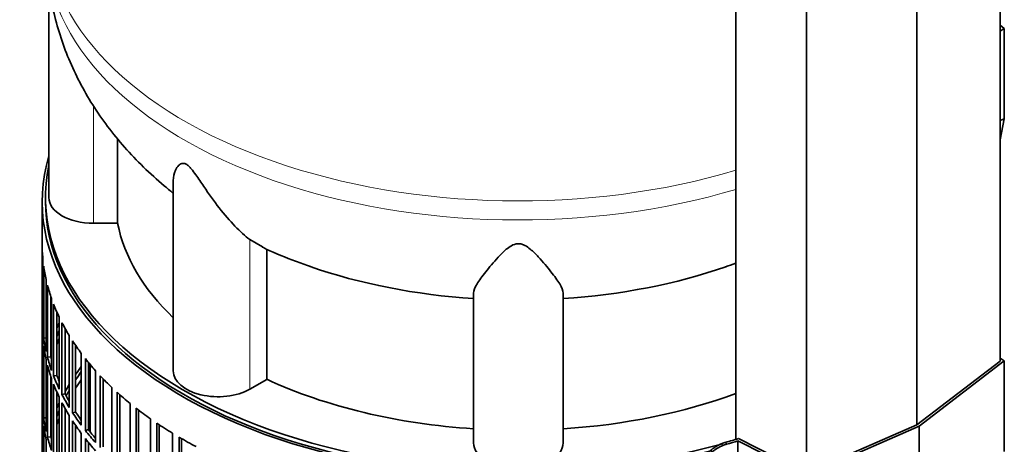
# Model space of a CAD drawing. Header units: millimetres. Extents: x 427 to 1319, y -2013 to 1724.
# Tile 7 of 30: x 1019 to 1316, y -1692 to -1564. Entities that reach past the tile are written whole.
import ezdxf

# ---------------------------------------------------------------- set-up
doc = ezdxf.new("R2010")
doc.units = ezdxf.units.MM
for name, color, linetype in [('MID_454-4', 7, 'Continuous'), ('VSI344-454_FILTR', 7, 'Continuous'), ('VSI344-454_SUPPO', 7, 'Continuous'), ('VSI344-454_TERMI', 7, 'Continuous'), ('VSI454_DIFFUSORE', 7, 'Continuous')]:
    doc.layers.add(name, color=color, linetype=linetype)

# ---------------------------------------------------------------- blocks, each defined once
blk = doc.blocks.new('SE4')
at = {"layer": 'MID_454-4', "color": 7, "linetype": 'Continuous', "lineweight": 35}
for p, q in [((1314.77, -1666.73), (1314.77, -890.38)), ((1289.71, -1685.93), (1289.71, -909.35)), ((1235.17, -913.66), (1235.17, -1690.32)), ((1256.45, -1700.4), (1256.45, -923.82))]:
    blk.add_line(p, q, dxfattribs=at)
at = {"layer": 'VSI344-454_FILTR', "color": 7, "linetype": 'Continuous', "lineweight": 35}
for p, q in [((1026.15, -1618.65), (1026.15, -1858.7)), ((1026.15, -1654.01), (1026.15, -1632.37)), ((1026.4, -1658.07), (1026.4, -1636.43)), ((1026.61, -1659.78), (1026.61, -1638.15)), ((1027.34, -1663.82), (1027.34, -1642.19)), ((1027.76, -1665.53), (1027.76, -1643.89)), ((1028.74, -1665.43), (1028.74, -1647.2)), ((1028.98, -1669.53), (1028.98, -1647.89)), ((1029.6, -1671.21), (1029.6, -1649.58)), ((1030.57, -1671.07), (1030.57, -1651.92)), ((1026.4, -1654), (1026.15, -1654.01)), ((1031.3, -1675.15), (1031.3, -1653.52)), ((1032.12, -1676.81), (1032.12, -1655.17)), ((1026.15, -1678.09), (1026.15, -1656.46)), ((1033.08, -1676.63), (1033.08, -1656.94)), ((1026.4, -1682.15), (1026.4, -1660.52)), ((1027.34, -1659.74), (1026.61, -1659.78)), ((1034.3, -1680.67), (1034.3, -1659.04)), ((1035.32, -1682.29), (1035.32, -1660.65)), ((1026.61, -1683.87), (1026.61, -1662.23)), ((1036.25, -1682.07), (1036.25, -1662.04)), ((1027.34, -1687.91), (1027.34, -1666.27)), ((1028.74, -1665.43), (1027.76, -1665.53)), ((1037.95, -1686.06), (1037.95, -1664.42)), ((1039.17, -1687.63), (1039.17, -1665.99)), ((1040.07, -1687.38), (1040.07, -1667.1)), ((1027.76, -1689.62), (1027.76, -1667.98)), ((1042.25, -1691.28), (1042.25, -1669.64)), ((1028.74, -1689.52), (1028.74, -1671.29)), ((1028.98, -1693.62), (1028.98, -1671.98)), ((1030.57, -1671.07), (1029.6, -1671.21)), ((1043.65, -1692.8), (1043.65, -1671.16)), ((1044.52, -1692.51), (1044.52, -1672.07)), ((1029.6, -1695.3), (1029.6, -1673.66)), ((1030.57, -1695.16), (1030.57, -1676.01)), ((1047.17, -1696.32), (1047.17, -1674.68)), ((1048.75, -1697.78), (1048.75, -1676.14)), ((1026.4, -1678.09), (1026.15, -1678.09)), ((1031.3, -1699.24), (1031.3, -1677.6)), ((1033.08, -1676.63), (1032.12, -1676.81)), ((1049.58, -1697.46), (1049.58, -1676.88)), ((1026.15, -1702.18), (1026.15, -1680.54)), ((1032.12, -1700.9), (1032.12, -1679.26)), ((1033.08, -1700.72), (1033.08, -1681.03)), ((1036.25, -1682.07), (1035.32, -1682.29)), ((1052.68, -1701.15), (1052.68, -1679.51)), ((1054.44, -1702.54), (1054.44, -1680.9)), ((1055.22, -1702.18), (1055.22, -1681.51)), ((1026.4, -1706.24), (1026.4, -1684.6)), ((1027.34, -1683.83), (1026.61, -1683.87)), ((1034.3, -1704.76), (1034.3, -1683.12)), ((1035.32, -1706.38), (1035.32, -1684.74)), ((1058.77, -1705.74), (1058.77, -1684.1)), ((1026.61, -1707.96), (1026.61, -1686.32)), ((1036.25, -1706.16), (1036.25, -1686.13)), ((1040.07, -1687.38), (1039.17, -1687.63)), ((1060.68, -1707.06), (1060.68, -1685.42)), ((1061.43, -1706.67), (1061.43, -1685.92)), ((1027.34, -1712), (1027.34, -1690.36)), ((1028.74, -1689.52), (1027.76, -1689.62)), ((1037.95, -1710.14), (1037.95, -1688.51)), ((1039.17, -1711.72), (1039.17, -1690.08)), ((1065.39, -1710.08), (1065.39, -1688.44)), ((1067.46, -1711.32), (1067.46, -1689.68)), ((1068.16, -1710.9), (1068.16, -1690.08)), ((1040.07, -1711.46), (1040.07, -1691.19))]:
    blk.add_line(p, q, dxfattribs=at)
for centre, major_axis, start_param, end_param in [((1169.65, -1618.65), (143.5, 0), 2.974441, 5.123083), ((1169.65, -1618.65), (142.5, 0), 3.141593, 5.134375), ((1169.65, -1631.51), (-143.5, 0), 0.010392, 0.059421), ((1169.65, -1631.51), (-143.5, 0), 0.080205, 0.129234), ((1169.65, -1631.51), (-143.5, 0), 0.150018, 0.199048), ((1169.65, -1631.51), (-143.5, 0), 0.219831, 0.268861), ((1169.65, -1653.15), (-143.5, 0), 0.010392, 0.059421), ((1169.65, -1677.23), (-143.5, 0), -0.268861, -0.248955), ((1169.65, -1631.51), (-143.5, 0), 0.289645, 0.338674), ((1169.65, -1655.6), (-143.5, 0), 0.010392, 0.059421), ((1169.65, -1677.23), (-142.5, 0), -0.242088, -0.219659), ((1169.65, -1653.15), (-143.5, 0), 0.080205, 0.129234), ((1169.65, -1677.23), (-143.5, 0), -0.199048, -0.190533), ((1169.65, -1679.68), (-142.5, 0), -0.242088, -0.219659), ((1169.65, -1631.51), (-143.5, 0), 0.359458, 0.408487), ((1169.65, -1655.6), (-143.5, 0), 0.080205, 0.129234), ((1169.65, -1677.23), (-142.5, 0), -0.160582, -0.149846), ((1169.65, -1653.15), (-143.5, 0), 0.150018, 0.199048), ((1169.65, -1653.15), (-142.5, 0), 0.149846, 0.160582), ((1169.65, -1631.51), (-143.5, 0), 0.429271, 0.4783), ((1169.65, -1655.6), (-143.5, 0), 0.150018, 0.199048), ((1169.65, -1701.32), (-143.5, 0), -0.408487, -0.377404), ((1169.65, -1701.32), (-142.5, 0), -0.391958, -0.359286), ((1169.65, -1653.15), (-143.5, 0), 0.219831, 0.268861), ((1169.65, -1653.15), (-142.5, 0), 0.219659, 0.242088), ((1169.65, -1703.77), (-142.5, 0), -0.391958, -0.359286), ((1169.65, -1631.51), (-143.5, 0), 0.499084, 0.548113), ((1169.65, -1655.6), (-143.5, 0), 0.219831, 0.268861), ((1169.65, -1701.32), (-143.5, 0), -0.338674, -0.312019), ((1169.65, -1701.32), (-142.5, 0), -0.318152, -0.297119), ((1169.65, -1631.51), (-143.5, 0), 0.568897, 0.617927), ((1169.65, -1677.23), (-143.5, 0), 0.010392, 0.059421), ((1169.65, -1653.15), (-143.5, 0), 0.289645, 0.338674), ((1169.65, -1653.15), (-142.5, 0), 0.289473, 0.318152), ((1169.65, -1679.68), (-143.5, 0), 0.010392, 0.059421), ((1169.65, -1701.32), (-143.5, 0), -0.268861, -0.248955), ((1169.65, -1701.32), (-142.5, 0), -0.242088, -0.219659), ((1169.65, -1655.6), (-143.5, 0), 0.289645, 0.338674), ((1169.65, -1653.15), (-142.5, 0), 0.359286, 0.391958), ((1169.65, -1631.51), (-143.5, 0), 0.63871, 0.68774), ((1169.65, -1677.23), (-143.5, 0), 0.080205, 0.129234), ((1169.65, -1701.32), (-143.5, 0), -0.199048, -0.190533), ((1169.65, -1703.77), (-142.5, 0), -0.242088, -0.219659), ((1169.65, -1653.15), (-143.5, 0), 0.359458, 0.408487), ((1169.65, -1655.6), (-143.5, 0), 0.359458, 0.408487), ((1169.65, -1679.68), (-143.5, 0), 0.080205, 0.129234), ((1169.65, -1653.15), (-143.5, 0), 0.429271, 0.4783), ((1169.65, -1653.15), (-142.5, 0), 0.429099, 0.464583), ((1169.65, -1631.51), (-143.5, 0), 0.708524, 0.757553), ((1169.65, -1677.23), (-143.5, 0), 0.150018, 0.199048), ((1169.65, -1701.32), (-142.5, 0), -0.160582, -0.149846), ((1169.65, -1677.23), (-142.5, 0), 0.149846, 0.160582), ((1169.65, -1655.6), (-143.5, 0), 0.429271, 0.4783), ((1169.65, -1631.51), (-143.5, 0), 0.778337, 0.827366)]:
    blk.add_ellipse(centre, major_axis=major_axis, ratio=0.57735, start_param=start_param, end_param=end_param, dxfattribs=at)
at = {"layer": 'VSI344-454_SUPPO', "color": 7, "linetype": 'Continuous', "lineweight": 35}
for p, q in [((1027.15, -1617.42), (1027.15, -1618.65)), ((1040.62, -1688.07), (1040.62, -1667.77))]:
    blk.add_line(p, q, dxfattribs=at)
blk.add_ellipse((1169.65, -1617.42), major_axis=(142.5, 0), ratio=0.57735, start_param=3.023053, end_param=5.159417, dxfattribs=at)
at = {"layer": 'VSI344-454_TERMI', "color": 7, "linetype": 'Continuous', "lineweight": 35}
for p, q in [((1316.06, -1566.52), (1314.77, -1565.53)), ((1314.77, -1567.37), (1316.06, -1566.52)), ((1316.06, -1593.8), (1316.06, -1566.52)), ((1314.77, -1594.22), (1316.06, -1593.8)), ((1316.06, -1593.8), (1314.77, -1600.08)), ((1314.77, -1666.73), (1289.71, -1685.93)), ((1290.43, -1686.34), (1316.06, -1666.7)), ((1316.06, -1666.7), (1314.77, -1665.85)), ((1316.06, -1693.98), (1316.06, -1666.7)), ((1256.41, -1701.14), (1290.43, -1686.34)), ((1289.71, -1685.93), (1256.45, -1700.4)), ((1290.43, -1714.92), (1290.43, -1686.34)), ((1235.78, -1690.79), (1256.41, -1701.14)), ((1235.78, -1698.83), (1235.78, -1690.79)), ((1256.45, -1700.4), (1235.92, -1690.09))]:
    blk.add_line(p, q, dxfattribs=at)
at = {"layer": 'VSI344-454_TERMI', "color": 4, "linetype": 'Continuous', "lineweight": 9}
blk.add_line((1232.09, -1691.2), (1232.47, -1691.74), dxfattribs=at)
at = {"layer": 'VSI344-454_TERMI', "color": 7, "linetype": 'Continuous', "lineweight": 35}
for major_axis, start_param, end_param in [((143.5, 0), -1.120604, -1.090727), ((144.5, 0), -1.121039, -1.095444)]:
    blk.add_ellipse((1169.65, -1616.61), major_axis=major_axis, ratio=0.57735, start_param=start_param, end_param=end_param, dxfattribs=at)
for points, knots in [([(1223.86, -1700.67), (1223.86, -1700.58), (1223.87, -1700.42), (1223.88, -1700.18), (1223.9, -1699.93), (1223.93, -1699.69), (1223.97, -1699.44), (1224.02, -1699.19), (1224.08, -1698.94), (1224.15, -1698.69), (1224.22, -1698.44), (1224.3, -1698.19), (1224.4, -1697.94), (1224.57, -1697.53), (1224.84, -1696.96), (1225.26, -1696.23), (1225.75, -1695.53), (1226.3, -1694.86), (1226.91, -1694.22), (1227.56, -1693.63), (1228.25, -1693.08), (1228.9, -1692.64), (1229.49, -1692.29), (1230, -1692.02), (1230.51, -1691.77), (1231.03, -1691.55), (1231.56, -1691.36), (1231.91, -1691.26), (1232.09, -1691.2)], [0, 0, 0, 0, 0.021051, 0.042002, 0.062876, 0.083693, 0.104478, 0.125254, 0.146042, 0.166866, 0.187748, 0.208712, 0.229779, 0.250971, 0.313214, 0.375619, 0.438632, 0.501394, 0.564154, 0.627126, 0.689277, 0.751393, 0.793158, 0.834556, 0.875762, 0.916954, 0.958308, 1, 1, 1, 1]), ([(1232.47, -1691.74), (1232.38, -1691.76), (1232.2, -1691.82), (1231.94, -1691.9), (1231.67, -1691.99), (1231.41, -1692.09), (1231.15, -1692.2), (1230.89, -1692.31), (1230.63, -1692.43), (1230.37, -1692.55), (1230.12, -1692.69), (1229.87, -1692.83), (1229.61, -1692.98), (1229.2, -1693.23), (1228.63, -1693.62), (1227.94, -1694.16), (1227.28, -1694.76), (1226.68, -1695.39), (1226.13, -1696.07), (1225.64, -1696.77), (1225.22, -1697.49), (1224.9, -1698.15), (1224.68, -1698.73), (1224.52, -1699.23), (1224.39, -1699.73), (1224.31, -1700.22), (1224.25, -1700.71), (1224.24, -1701.04), (1224.24, -1701.2)], [0, 0, 0, 0, 0.020905, 0.041705, 0.062421, 0.083075, 0.103688, 0.124284, 0.144884, 0.165511, 0.186186, 0.206932, 0.227771, 0.248723, 0.310801, 0.372931, 0.435895, 0.498659, 0.561404, 0.62443, 0.686816, 0.749074, 0.79132, 0.833156, 0.874759, 0.916313, 0.958, 1, 1, 1, 1])]:
    blk.add_open_spline(points, degree=3, knots=knots, dxfattribs=at)
at = {"layer": 'VSI454_DIFFUSORE', "color": 7, "linetype": 'Continuous', "lineweight": 35}
for p, q in [((1028.15, -1553.42), (1028.15, -1617.42)), ((1048.9, -1625.22), (1048.9, -1599.75)), ((1065.64, -1612.29), (1065.64, -1669.68)), ((1048.9, -1625.22), (1041.65, -1625.22)), ((1092.56, -1632.29), (1088.68, -1630.11)), ((1093.81, -1672.23), (1093.81, -1632.99)), ((1156.15, -1691.33), (1156.15, -1646.25)), ((1183.15, -1691.33), (1183.15, -1646.25)), ((1093.81, -1672.23), (1088.68, -1675.19))]:
    blk.add_line(p, q, dxfattribs=at)
at = {"layer": 'VSI454_DIFFUSORE', "color": 4, "linetype": 'Continuous', "lineweight": 9}
for p, q in [((1041.65, -1625.22), (1041.65, -1589.9)), ((1088.68, -1675.19), (1088.68, -1630.11))]:
    blk.add_line(p, q, dxfattribs=at)
for centre, major_axis, start_param, end_param in [((1169.65, -1536.36), (142.25, 0), 3.141509, 5.19104), ((1169.65, -1542.1), (-142.25, 0), 0, 2.049447)]:
    blk.add_ellipse(centre, major_axis=major_axis, ratio=0.57735, start_param=start_param, end_param=end_param, dxfattribs=at)
at = {"layer": 'VSI454_DIFFUSORE', "color": 7, "linetype": 'Continuous', "lineweight": 35}
for centre, major_axis, start_param, end_param in [((1041.65, -1617.42), (13.5, 0), 3.141603, 4.712389), ((1169.65, -1617.42), (-121.5, 0), 0.111341, 0.543224), ((1169.65, -1578.18), (-121.5, 0), 1.02832, 1.459455), ((1169.65, -1578.18), (121.5, 0), 4.82373, 5.2527), ((1079.14, -1669.68), (13.5, 0), 3.141603, 5.497787), ((1169.65, -1617.42), (-121.5, 0), 0.896739, 1.459455), ((1169.65, -1617.42), (121.5, 0), 4.82373, 5.281941), ((1169.65, -1691.33), (13.5, 0), 3.141593, 6.283185)]:
    blk.add_ellipse(centre, major_axis=major_axis, ratio=0.57735, start_param=start_param, end_param=end_param, dxfattribs=at)
for points, knots in [([(1027.48, -1542.12), (1027.46, -1543.47), (1027.41, -1547.03), (1028.06, -1553.55), (1029.4, -1561.1), (1031.43, -1568.55), (1034.1, -1575.79), (1037.4, -1582.82), (1041.31, -1589.61), (1045.83, -1596.15), (1050.94, -1602.41), (1056.65, -1608.41), (1061.6, -1612.82), (1064.69, -1615.4), (1065.56, -1616.1)], [0, 0, 0, 0, 0.0398379, 0.1237251, 0.20729, 0.2908214, 0.3746181, 0.4589899, 0.5442557, 0.6307374, 0.7187455, 0.8085532, 0.9003584, 0.9363118, 0.9363118, 0.9363118, 0.9363118]), ([(1088.68, -1630.11), (1087.32, -1629.04), (1085.81, -1627.67), (1082.69, -1624.45), (1081.09, -1622.59), (1077.95, -1618.6), (1076.41, -1616.44), (1074.05, -1612.96), (1073.26, -1611.77), (1072, -1609.98), (1071.56, -1609.38), (1070.84, -1608.52), (1070.59, -1608.25), (1070.06, -1607.76), (1069.79, -1607.55), (1069, -1607.12), (1068.56, -1607.12), (1067.88, -1607.33), (1067.61, -1607.52), (1066.9, -1608.18), (1066.57, -1608.72), (1065.85, -1610.25), (1065.64, -1611.29), (1065.64, -1612.3)], [0, 0, 0, 0, 0.125, 0.125, 0.25, 0.25, 0.375, 0.375, 0.4375, 0.4375, 0.46875, 0.46875, 0.484375, 0.484375, 0.5, 0.5, 0.53125, 0.53125, 0.5625, 0.5625, 0.625, 0.625, 0.7378424, 0.7378424, 0.7378424, 0.7378424]), ([(1183.15, -1646.25), (1183.15, -1645.5), (1182.75, -1644.59), (1181.45, -1642.42), (1180.54, -1641.17), (1178.38, -1638.44), (1177.14, -1636.95), (1174.91, -1634.56), (1174.11, -1633.75), (1172.71, -1632.6), (1172.21, -1632.22), (1171.31, -1631.75), (1171, -1631.61), (1170.3, -1631.42), (1169.93, -1631.36), (1168.81, -1631.39), (1168.12, -1631.66), (1166.97, -1632.31), (1166.47, -1632.68), (1165.08, -1633.84), (1164.3, -1634.64), (1162.11, -1636.99), (1160.86, -1638.5), (1158.72, -1641.22), (1157.84, -1642.43), (1156.55, -1644.58), (1156.15, -1645.51), (1156.15, -1646.25)], [0, 0, 0, 0, 0.125, 0.125, 0.25, 0.25, 0.375, 0.375, 0.4375, 0.4375, 0.46875, 0.46875, 0.484375, 0.484375, 0.5, 0.5, 0.53125, 0.53125, 0.5625, 0.5625, 0.625, 0.625, 0.75, 0.75, 0.875, 0.875, 1, 1, 1, 1]), ([(1092.5, -1632.4), (1092.93, -1632.62), (1095.97, -1634.12), (1101.14, -1636.22), (1105.37, -1637.66), (1107.02, -1638.22)], [0, 0, 0, 0, 0.084898, 0.698889, 1, 1, 1, 1])]:
    blk.add_open_spline(points, degree=3, knots=knots, dxfattribs=at)
blk.add_open_spline([(1232.04, -1638.31), (1233.08, -1637.98), (1234.13, -1637.62), (1235.2, -1637.23)], degree=3, dxfattribs=at)

msp = doc.modelspace()

# ---------------------------------------------------------------- block references
msp.add_blockref('SE4', (0, 0))

doc.saveas('drawing.dxf')
